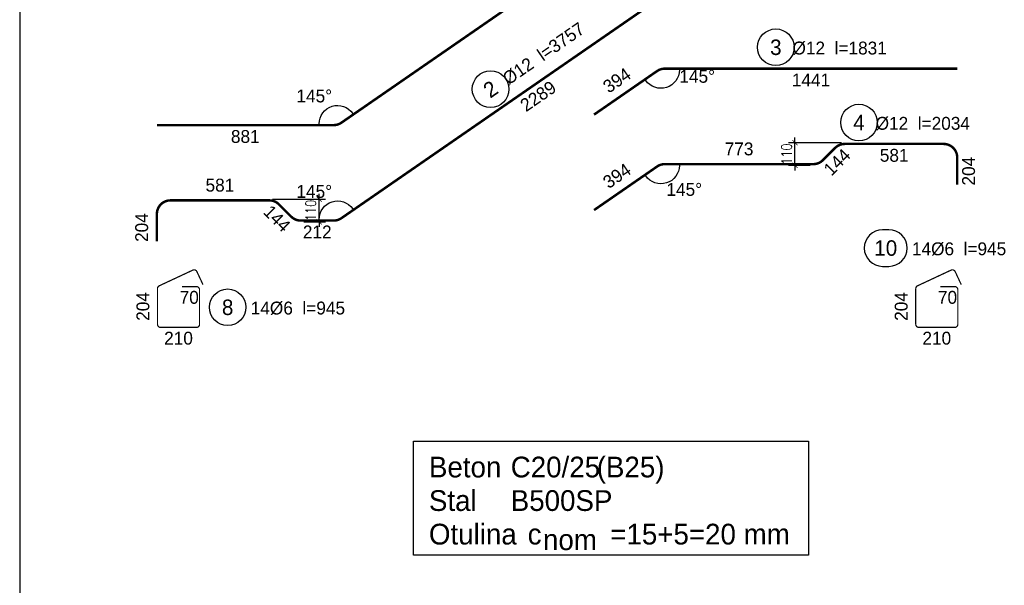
# Model space of a CAD drawing. Header units: millimetres. Extents: x 11984 to 50512, y -26688 to 13952.
# Tile 83 of 85: x 37294 to 42072, y 5468 to 8212. Entities that reach past the tile are written whole.
import ezdxf
from ezdxf.enums import TextEntityAlignment as Align

# ---------------------------------------------------------------- set-up
doc = ezdxf.new("R2010")
doc.units = ezdxf.units.MM
doc.header["$MEASUREMENT"] = 0
for name, color, linetype in [('e-cad_kontur', 2, 'Continuous'), ('e-cad_opisy', 7, 'Continuous'), ('e-cad_prety_widok', 3, 'Continuous'), ('e-cad_wypelnienia', 254, 'Continuous')]:
    doc.layers.add(name, color=color, linetype=linetype)
doc.layers.add('e-cad_wymiary', color=5, linetype='Continuous', lineweight=9)
doc.styles.add('e-cad_1', font='simplex.shx', dxfattribs={"width": 0.8})
doc.styles.add('SPECBUD_TXT', font='txt')
doc.dimstyles.new('e-cad_1_25_[mm]', dxfattribs={"dimscale": 25, "dimtxt": 2, "dimasz": 1, "dimexe": 1.25, "dimexo": 0.625, "dimtad": 1, "dimdec": 0, "dimrnd": 1, "dimzin": 1, "dimtxsty": 'e-cad_1', "dimblk": 'ARCHTICK', "dimcen": 2.5, "dimclrd": 256, "dimclre": 256, "dimclrt": 7, "dimadec": 0, "dimazin": 0, "dimtfac": 1, "dimtix": 1, "dimtmove": 0, "dimatfit": 0, "dimfxl": 0, "dimarcsym": 0})

# ---------------------------------------------------------------- blocks, each defined once
blk = doc.blocks.new('_ArchTick')
at = {"color": 0, "linetype": 'ByBlock', "const_width": 0.15}
blk.add_lwpolyline([(-0.5, -0.5), (0.5, 0.5)], dxfattribs=at)
blk = doc.blocks.new('*D1216')
at = {"layer": 'Defpoints', "color": 0, "ltscale": 10}
for p in [(41055.9, 7615.1), (41297.4, 7615.1), (41145.4, 7505.1)]:
    blk.add_point(p, dxfattribs=at)
at = {"layer": 'e-cad_wymiary', "lineweight": -2, "ltscale": 125}
for p, q in [((41281.8, 7615.1), (41024.7, 7615.1)), ((41055.9, 7615.1), (41055.9, 7640.1)), ((41055.9, 7505.1), (41055.9, 7615.1)), ((41129.8, 7505.1), (41024.7, 7505.1)), ((41055.9, 7505.1), (41055.9, 7480.1))]:
    blk.add_line(p, q, dxfattribs=at)
at = {"layer": 'e-cad_wymiary', "lineweight": -2, "ltscale": 10, "xscale": 25, "yscale": 25, "zscale": 25}
for p, rotation in [((41055.9, 7615.1), 270), ((41055.9, 7505.1), 90)]:
    blk.add_blockref('_ArchTick', p, dxfattribs=dict(at, rotation=rotation))
at = {"layer": 'e-cad_wymiary', "color": 7, "ltscale": 10, "insert": (41015.3, 7560.1), "char_height": 50, "attachment_point": 5, "rotation": 90, "style": 'e-cad_1'}
blk.add_mtext('110', dxfattribs=at)
blk = doc.blocks.new('*D1217')
at = {"layer": 'Defpoints', "color": 0, "ltscale": 10}
for p in [(38505.4, 7341.3), (38746.9, 7341.3), (38657.4, 7231.3)]:
    blk.add_point(p, dxfattribs=at)
at = {"layer": 'e-cad_wymiary', "lineweight": -2, "ltscale": 125}
for p, q in [((38746.9, 7341.3), (38746.9, 7366.3)), ((38521.1, 7341.3), (38778.2, 7341.3)), ((38746.9, 7231.3), (38746.9, 7341.3)), ((38673.1, 7231.3), (38778.2, 7231.3)), ((38746.9, 7231.3), (38746.9, 7206.3))]:
    blk.add_line(p, q, dxfattribs=at)
at = {"layer": 'e-cad_wymiary', "lineweight": -2, "ltscale": 10, "xscale": 25, "yscale": 25, "zscale": 25}
for p, rotation in [((38746.9, 7341.3), 270), ((38746.9, 7231.3), 90)]:
    blk.add_blockref('_ArchTick', p, dxfattribs=dict(at, rotation=rotation))
at = {"layer": 'e-cad_wymiary', "color": 7, "ltscale": 10, "insert": (38706.3, 7286.3), "char_height": 50, "attachment_point": 5, "rotation": 90, "style": 'e-cad_1'}
blk.add_mtext('110', dxfattribs=at)

msp = doc.modelspace()

# ---------------------------------------------------------------- linework, layer by layer
at = {"layer": 'e-cad_kontur', "linetype": 'Continuous', "ltscale": 125}
msp.add_lwpolyline([(39204.9, 6168.17), (41121.25, 6168.17), (41121.25, 5614.47), (39204.9, 5614.47)], close=True, dxfattribs=at)
at = {"layer": 'e-cad_opisy', "linetype": 'Continuous', "ltscale": 125}
for points in [[(40495.23, 7968.16, -0.735376), (40332.03, 7917.36)], [(38746.73, 7706.36, -0.735376), (38909.93, 7757.16)], [(40495.23, 7505.06, -0.735376), (40332.03, 7454.26)], [(38746.73, 7243.26, -0.735376), (38909.93, 7294.06)], [(41481.32, 7192.89, 1), (41481.32, 7015.29), (41511.72, 7015.29, 1), (41511.72, 7192.89), (41481.32, 7192.89)]]:
    msp.add_lwpolyline(points, format="xyb", dxfattribs=at)
for centre in [(40963.13, 8077.86), (39578.73, 7874.66), (41366.73, 7712.76), (38302.93, 6816.76)]:
    msp.add_circle(centre, 88.8, dxfattribs=at)
at = {"layer": 'e-cad_prety_widok', "linetype": 'Continuous', "ltscale": 125}
for points, const_width in [([(41110.83, 8998.36), (41110.83, 8998.36), (41110.83, 8998.36), (41110.83, 8998.36), (41110.83, 8998.36), (41110.83, 8998.36), (40739.04, 8998.36, 0.1522087), (40701.38, 8986.63), (38855.08, 7712.1, -0.1522087), (38817.42, 7700.36), (37959.43, 7700.36), (37959.43, 7700.36), (37959.43, 7700.36), (37959.43, 7700.36), (37959.43, 7700.36), (37959.43, 7700.36)], 12), ([(37959.43, 7137.26), (37959.43, 7137.26), (37959.43, 7137.26), (37959.43, 7137.26), (37959.43, 7137.26), (37959.43, 7137.26), (37959.43, 7269.36, -0.4142136), (38025.33, 7335.26), (38505.17, 7335.26, -0.1989124), (38551.7, 7315.99), (38611.16, 7256.54, 0.1989124), (38657.69, 7237.26), (38817.42, 7237.26, 0.1522087), (38855.08, 7249), (40701.38, 8523.53, -0.1522087), (40739.04, 8535.26), (41110.83, 8535.26), (41110.83, 8535.26), (41110.83, 8535.26), (41110.83, 8535.26), (41110.83, 8535.26), (41110.83, 8535.26)], 12), ([(41843.43, 7974.16), (41843.43, 7974.16), (41843.43, 7974.16), (41843.43, 7974.16), (41843.43, 7974.16), (41843.43, 7974.16), (40424.54, 7974.16, 0.1522444), (40386.87, 7962.42), (40080.93, 7751.16), (40080.93, 7751.16), (40080.93, 7751.16), (40080.93, 7751.16), (40080.93, 7751.16), (40080.93, 7751.16)], 12), ([(41843.43, 7411.06), (41843.43, 7411.06), (41843.43, 7411.06), (41843.43, 7411.06), (41843.43, 7411.06), (41843.43, 7411.06), (41843.43, 7543.16, 0.4142136), (41777.53, 7609.06), (41297.69, 7609.06, 0.1989124), (41251.16, 7589.79), (41191.7, 7530.34, -0.1989124), (41145.17, 7511.06), (40424.54, 7511.06, 0.1522444), (40386.87, 7499.32), (40080.93, 7288.06), (40080.93, 7288.06), (40080.93, 7288.06), (40080.93, 7288.06), (40080.93, 7288.06), (40080.93, 7288.06)], 12), ([(38081.43, 6917.06), (38151.43, 6917.06, -0.4142136), (38166.43, 6902.06), (38166.43, 6734.06, -0.4142136), (38151.43, 6719.06), (37977.43, 6719.06, -0.4142136), (37962.43, 6734.06), (37962.43, 6907.46, -0.3007121), (37971.13, 6921.06), (38133.77, 6996.98, -0.4141926), (38153.57, 6989.78), (38183.23, 6926.26)], 6), ([(41761.43, 6917.06), (41831.43, 6917.06, -0.4142136), (41846.43, 6902.06), (41846.43, 6734.06, -0.4142136), (41831.43, 6719.06), (41657.43, 6719.06, -0.4142136), (41642.43, 6734.06), (41642.43, 6907.46, -0.3007121), (41651.13, 6921.06), (41813.77, 6996.98, -0.4141926), (41833.57, 6989.78), (41863.23, 6926.26)], 6)]:
    msp.add_lwpolyline(points, format="xyb", dxfattribs=dict(at, const_width=const_width))
at = {"layer": 'e-cad_wypelnienia'}
msp.add_line((37293.61, 11556.22), (37293.61, 1556.22), dxfattribs=at)

# ---------------------------------------------------------------- texts
at = {"layer": 'e-cad_opisy', "ltscale": 125, "style": 'SPECBUD_TXT'}
for s, rotation, p in [(' Ø12  l=3757', 394.61795, (39808.53, 8066.66)), ('2289', 34.61795, (39791.83, 7866.56)), ('144', 45, (41238.33, 7543.16)), ('204', 90, (41867.33, 7477.06)), ('144', -45, (38564.53, 7269.36))]:
    msp.add_text(s, height=62.5, rotation=rotation, dxfattribs=at).set_placement(p, align=Align.TOP_CENTER)
for s, p in [('3', (40963.13, 8077.86)), ('4', (41366.73, 7712.76)), ('10', (41496.52, 7104.09)), ('8', (38302.93, 6816.76))]:
    msp.add_text(s, height=75, dxfattribs=at).set_placement(p, align=Align.MIDDLE_CENTER)
for s, p in [(' Ø12  l=1831', (41261.33, 8105.36)), ('1441', (41133.93, 7950.26)), (' Ø12  l=2034', (41664.93, 7740.26)), ('881', (38388.43, 7676.46)), ('581', (41537.53, 7585.16)), ('212', (38737.63, 7213.36)), ('70', (38116.43, 6896.16)), ('70', (41796.43, 6896.16)), ('210', (38064.43, 6698.16)), ('210', (41744.43, 6698.16))]:
    msp.add_text(s, height=62.5, dxfattribs=at).set_placement(p, align=Align.TOP_CENTER)
for s, rotation, p in [('394', 34.62597, (40220.33, 7876.56)), ('394', 34.62597, (40220.33, 7413.46)), ('204', 90, (37935.53, 7203.26)), ('204', 90, (37941.53, 6820.76)), ('204', 90, (41621.53, 6820.76))]:
    msp.add_text(s, height=62.5, rotation=rotation, dxfattribs=at).set_placement(p, align=Align.BOTTOM_CENTER)
for s, p in [('145°', (40495.23, 7968.16)), ('145°', (40432.33, 7419.66)), (' 14Ø6  l=945', (41600.52, 7131.59)), (' 14Ø6  l=945', (38391.73, 6844.26))]:
    msp.add_text(s, height=62.5, dxfattribs=at).set_placement(p, align=Align.TOP_LEFT)
msp.add_text('2', height=75, rotation=394.61795, dxfattribs=at).set_placement((39578.73, 7874.66), align=Align.MIDDLE_CENTER)
for p in [(38809.63, 7791.76), (38809.63, 7328.66)]:
    msp.add_text('145°', height=62.5, dxfattribs=at).set_placement(p, align=Align.BOTTOM_RIGHT)
for s, p in [('773', (40784.73, 7534.96)), ('581', (38265.23, 7359.16))]:
    msp.add_text(s, height=62.5, dxfattribs=at).set_placement(p, align=Align.BOTTOM_CENTER)
for s, p in [('  Beton', (39204.9, 5991.67)), ('C20/25', (39676.7, 5991.67)), (' (B25)', (40056.6, 5991.67)), ('  Stal', (39204.9, 5828.97)), ('B500SP', (39676.7, 5828.97)), ('  Otulina ', (39204.9, 5666.27)), ('c', (39758.88, 5666.27)), ('=15+5=20 mm', (40159.8, 5666.27)), ('nom', (39833.1, 5639.17))]:
    msp.add_text(s, height=100.59, dxfattribs=at).set_placement(p)

# ---------------------------------------------------------------- dimensions: what is measured, and where the dimension line sits
at = {"layer": 'e-cad_wymiary', "ltscale": 125}
for base, p1, p2, picture, middle in [((41055.93, 7615.06), (41145.43, 7505.06), (41297.43, 7615.06), '*D1216', (41015.3, 7560.06)), ((38746.93, 7341.26), (38657.43, 7231.26), (38505.43, 7341.26), '*D1217', (38706.3, 7286.26))]:
    dim = msp.add_linear_dim(base=base, p1=p1, p2=p2, angle=90, dimstyle='e-cad_1_25_[mm]', dxfattribs=at)
    dim.commit()
    dim.dimension.update_dxf_attribs({"geometry": picture, "text_midpoint": middle})

doc.saveas('drawing.dxf')
